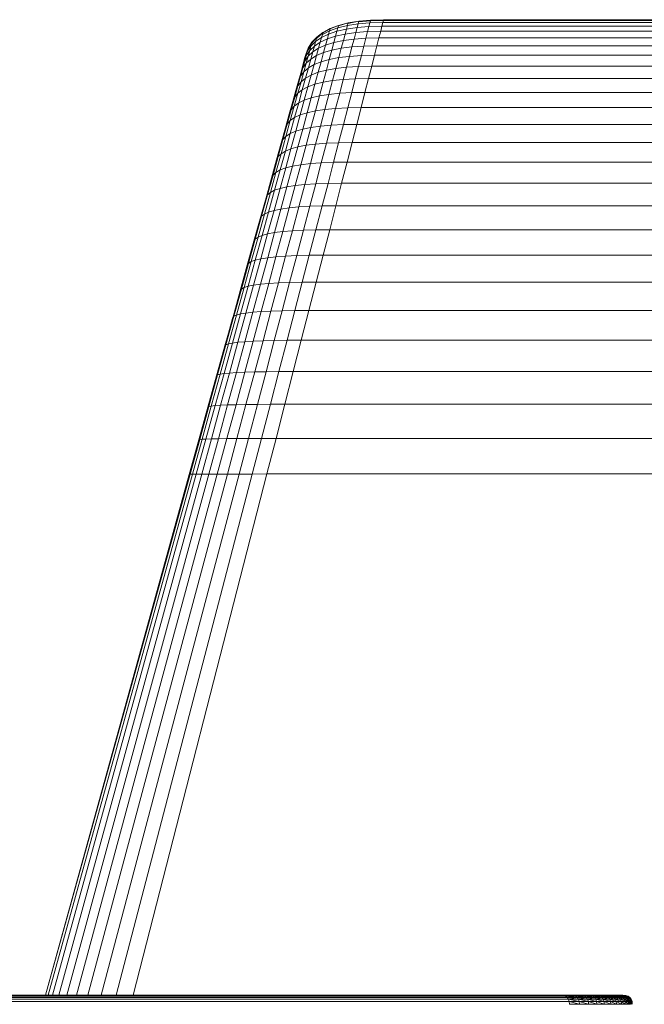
# Model space of a CAD drawing. Extents: x 180 to 9540, y 54 to 2910.
# Tile 76 of 82: x 8275 to 8310, y 1148 to 1202. Entities that reach past the tile are written whole.
import ezdxf
from ezdxf.xclip import XClip

# ---------------------------------------------------------------- set-up
doc = ezdxf.new("R2010")
doc.units = 0
doc.header["$MEASUREMENT"] = 0
doc.header["$XCLIPFRAME"] = 0
doc.layers.add('320-W Umeblowanie U_floe', color=7, linetype='Continuous')
doc.layers.add('820-G Rysunki Obrazki', color=7, linetype='Continuous')

# ---------------------------------------------------------------- blocks, each defined once
blk = doc.blocks.new('Rysunek_2_2', base_point=(4248.051, 809.799))
at = {"layer": '320-W Umeblowanie U_floe', "color": 150, "linetype": 'Continuous', "lineweight": 13, "ltscale": 0.5}
for p, q in [((8295.305, 1202.299), (8294.587, 1202.279)), ((8295.295, 1202.259), (8295.305, 1202.299)), ((8337.805, 1202.299), (8295.305, 1202.299)), ((8292.359, 1201.809), (8291.958, 1201.581)), ((8292.359, 1201.809), (8291.961, 1201.593)), ((8292.784, 1201.85), (8292.326, 1201.688)), ((8292.326, 1201.688), (8292.353, 1201.788)), ((8292.82, 1201.985), (8292.353, 1201.788)), ((8292.353, 1201.788), (8292.359, 1201.809)), ((8292.82, 1201.985), (8292.359, 1201.809)), ((8292.733, 1201.662), (8292.784, 1201.85)), ((8293.255, 1201.783), (8292.733, 1201.662)), ((8293.306, 1201.976), (8292.784, 1201.85)), ((8292.784, 1201.85), (8292.813, 1201.957)), ((8293.345, 1202.122), (8292.813, 1201.957)), ((8292.813, 1201.957), (8292.82, 1201.985)), ((8293.345, 1202.122), (8292.82, 1201.985)), ((8293.181, 1201.51), (8293.255, 1201.783)), ((8293.255, 1201.783), (8293.306, 1201.976)), ((8293.841, 1201.87), (8293.255, 1201.783)), ((8293.306, 1201.976), (8293.336, 1202.089)), ((8293.894, 1202.066), (8293.306, 1201.976)), ((8293.934, 1202.22), (8293.336, 1202.089)), ((8293.336, 1202.089), (8293.345, 1202.122)), ((8293.934, 1202.22), (8293.345, 1202.122)), ((8293.768, 1201.593), (8293.841, 1201.87)), ((8293.841, 1201.87), (8293.894, 1202.066)), ((8294.494, 1201.921), (8293.841, 1201.87)), ((8293.894, 1202.066), (8293.924, 1202.183)), ((8294.546, 1202.121), (8293.894, 1202.066)), ((8294.577, 1202.24), (8293.924, 1202.183)), ((8293.924, 1202.183), (8293.934, 1202.22)), ((8294.587, 1202.279), (8293.934, 1202.22)), ((8294.421, 1201.642), (8294.494, 1201.921)), ((8294.494, 1201.921), (8294.546, 1202.121)), ((8295.212, 1201.939), (8294.494, 1201.921)), ((8294.546, 1202.121), (8294.577, 1202.24)), ((8295.264, 1202.139), (8294.546, 1202.121)), ((8294.577, 1202.24), (8294.587, 1202.279)), ((8295.295, 1202.259), (8294.577, 1202.24)), ((8295.141, 1201.659), (8295.212, 1201.939)), ((8295.212, 1201.939), (8295.264, 1202.139)), ((8337.798, 1201.939), (8295.212, 1201.939)), ((8295.264, 1202.139), (8295.295, 1202.259)), ((8337.802, 1202.139), (8295.264, 1202.139)), ((8337.804, 1202.259), (8295.295, 1202.259)), ((8291.627, 1201.336), (8291.341, 1200.984)), ((8291.627, 1201.336), (8291.36, 1201.054)), ((8291.886, 1201.317), (8291.56, 1201.093)), ((8291.56, 1201.093), (8291.604, 1201.255)), ((8291.627, 1201.336), (8291.588, 1201.296)), ((8291.958, 1201.581), (8291.604, 1201.255)), ((8291.604, 1201.255), (8291.627, 1201.336)), ((8291.627, 1201.338), (8291.626, 1201.336)), ((8291.961, 1201.593), (8291.627, 1201.338)), ((8291.961, 1201.593), (8291.627, 1201.336)), ((8291.816, 1201.065), (8291.886, 1201.317)), ((8292.206, 1201.246), (8291.816, 1201.065)), ((8292.277, 1201.507), (8291.886, 1201.317)), ((8291.886, 1201.317), (8291.933, 1201.489)), ((8292.326, 1201.688), (8291.933, 1201.489)), ((8291.933, 1201.489), (8291.958, 1201.581)), ((8291.958, 1201.581), (8291.961, 1201.593)), ((8292.113, 1200.906), (8292.206, 1201.246)), ((8292.206, 1201.246), (8292.277, 1201.507)), ((8292.661, 1201.395), (8292.206, 1201.246)), ((8292.277, 1201.507), (8292.326, 1201.688)), ((8292.733, 1201.662), (8292.277, 1201.507)), ((8292.567, 1201.047), (8292.661, 1201.395)), ((8292.661, 1201.395), (8292.733, 1201.662)), ((8293.181, 1201.51), (8292.661, 1201.395)), ((8293.087, 1201.157), (8293.181, 1201.51)), ((8293.674, 1201.236), (8293.087, 1201.157)), ((8293.768, 1201.593), (8293.181, 1201.51)), ((8293.558, 1200.799), (8293.674, 1201.236)), ((8293.674, 1201.236), (8293.768, 1201.593)), ((8294.327, 1201.283), (8293.674, 1201.236)), ((8294.421, 1201.642), (8293.768, 1201.593)), ((8294.213, 1200.844), (8294.327, 1201.283)), ((8294.327, 1201.283), (8294.421, 1201.642)), ((8295.048, 1201.299), (8294.327, 1201.283)), ((8295.141, 1201.659), (8294.421, 1201.642)), ((8294.935, 1200.859), (8295.048, 1201.299)), ((8295.048, 1201.299), (8295.141, 1201.659)), ((8337.784, 1201.299), (8295.048, 1201.299)), ((8337.792, 1201.659), (8295.141, 1201.659)), ((8291.158, 1200.734), (8291.009, 1200.334)), ((8291.158, 1200.734), (8291.021, 1200.376)), ((8291.299, 1200.834), (8291.104, 1200.54)), ((8291.104, 1200.54), (8291.142, 1200.677)), ((8291.36, 1201.054), (8291.142, 1200.677)), ((8291.142, 1200.677), (8291.158, 1200.734)), ((8291.36, 1201.054), (8291.158, 1200.734)), ((8291.493, 1200.85), (8291.235, 1200.603)), ((8291.235, 1200.603), (8291.299, 1200.834)), ((8291.56, 1201.093), (8291.299, 1200.834)), ((8291.299, 1200.834), (8291.341, 1200.984)), ((8291.341, 1200.984), (8291.36, 1201.054)), ((8291.404, 1200.528), (8291.493, 1200.85)), ((8291.725, 1200.733), (8291.404, 1200.528)), ((8291.493, 1200.85), (8291.56, 1201.093)), ((8291.816, 1201.065), (8291.493, 1200.85)), ((8291.612, 1200.32), (8291.725, 1200.733)), ((8291.725, 1200.733), (8291.816, 1201.065)), ((8292.113, 1200.906), (8291.725, 1200.733)), ((8291.998, 1200.485), (8292.113, 1200.906)), ((8292.567, 1201.047), (8292.113, 1200.906)), ((8292.451, 1200.619), (8292.567, 1201.047)), ((8292.971, 1200.724), (8292.451, 1200.619)), ((8293.087, 1201.157), (8292.567, 1201.047)), ((8292.834, 1200.211), (8292.971, 1200.724)), ((8292.971, 1200.724), (8293.087, 1201.157)), ((8293.558, 1200.799), (8292.971, 1200.724)), ((8293.422, 1200.282), (8293.558, 1200.799)), ((8294.213, 1200.844), (8293.558, 1200.799)), ((8294.077, 1200.324), (8294.213, 1200.844)), ((8294.935, 1200.859), (8294.213, 1200.844)), ((8294.801, 1200.339), (8294.935, 1200.859)), ((8337.775, 1200.859), (8294.935, 1200.859)), ((8291.044, 1200.323), (8290.919, 1200.009)), ((8290.975, 1200.212), (8290.919, 1200.009)), ((8290.961, 1200.025), (8291.044, 1200.323)), ((8291.149, 1200.292), (8290.961, 1200.025)), ((8291.104, 1200.54), (8290.975, 1200.212)), ((8291.009, 1200.334), (8290.975, 1200.212)), ((8291.009, 1200.334), (8291.021, 1200.376)), ((8291.041, 1199.901), (8291.149, 1200.292)), ((8291.235, 1200.603), (8291.044, 1200.323)), ((8291.044, 1200.323), (8291.104, 1200.54)), ((8291.149, 1200.292), (8291.235, 1200.603)), ((8291.404, 1200.528), (8291.149, 1200.292)), ((8291.293, 1200.126), (8291.404, 1200.528)), ((8291.612, 1200.32), (8291.293, 1200.126)), ((8291.477, 1199.828), (8291.612, 1200.32)), ((8291.998, 1200.485), (8291.612, 1200.32)), ((8291.861, 1199.984), (8291.998, 1200.485)), ((8292.451, 1200.619), (8291.998, 1200.485)), ((8292.314, 1200.112), (8292.451, 1200.619)), ((8292.834, 1200.211), (8292.314, 1200.112)), ((8292.675, 1199.618), (8292.834, 1200.211)), ((8293.422, 1200.282), (8292.834, 1200.211)), ((8293.264, 1199.685), (8293.422, 1200.282)), ((8294.077, 1200.324), (8293.422, 1200.282)), ((8293.921, 1199.725), (8294.077, 1200.324)), ((8294.801, 1200.339), (8294.077, 1200.324)), ((8294.647, 1199.739), (8294.801, 1200.339)), ((8337.764, 1200.339), (8294.801, 1200.339)), ((8290.729, 1199.189), (8290.856, 1199.647)), ((8290.84, 1199.726), (8290.739, 1199.363)), ((8290.856, 1199.647), (8290.739, 1199.363)), ((8290.961, 1200.025), (8290.84, 1199.726)), ((8290.919, 1200.009), (8290.84, 1199.726)), ((8290.856, 1199.647), (8290.961, 1200.025)), ((8291.041, 1199.901), (8290.856, 1199.647)), ((8290.911, 1199.43), (8291.041, 1199.901)), ((8291.16, 1199.643), (8290.911, 1199.43)), ((8291.005, 1199.08), (8291.16, 1199.643)), ((8291.293, 1200.126), (8291.041, 1199.901)), ((8291.16, 1199.643), (8291.293, 1200.126)), ((8291.477, 1199.828), (8291.16, 1199.643)), ((8291.32, 1199.255), (8291.477, 1199.828)), ((8291.861, 1199.984), (8291.477, 1199.828)), ((8291.703, 1199.403), (8291.861, 1199.984)), ((8292.314, 1200.112), (8291.861, 1199.984)), ((8292.155, 1199.524), (8292.314, 1200.112)), ((8292.675, 1199.618), (8292.155, 1199.524)), ((8292.495, 1198.945), (8292.675, 1199.618)), ((8293.264, 1199.685), (8292.675, 1199.618)), ((8293.085, 1199.008), (8293.264, 1199.685)), ((8293.921, 1199.725), (8293.264, 1199.685)), ((8293.744, 1199.046), (8293.921, 1199.725)), ((8294.647, 1199.739), (8293.921, 1199.725)), ((8294.472, 1199.059), (8294.647, 1199.739)), ((8337.752, 1199.739), (8294.647, 1199.739)), ((8290.58, 1198.651), (8290.729, 1199.189)), ((8290.739, 1199.363), (8290.616, 1198.919)), ((8290.729, 1199.189), (8290.616, 1198.919)), ((8290.911, 1199.43), (8290.729, 1199.189)), ((8290.758, 1198.879), (8290.911, 1199.43)), ((8291.005, 1199.08), (8290.758, 1198.879)), ((8290.827, 1198.438), (8291.005, 1199.08)), ((8291.32, 1199.255), (8291.005, 1199.08)), ((8291.14, 1198.602), (8291.32, 1199.255)), ((8291.703, 1199.403), (8291.32, 1199.255)), ((8291.523, 1198.742), (8291.703, 1199.403)), ((8292.155, 1199.524), (8291.703, 1199.403)), ((8291.974, 1198.856), (8292.155, 1199.524)), ((8294.472, 1199.059), (8293.744, 1199.046)), ((8294.277, 1198.299), (8294.472, 1199.059)), ((8337.738, 1199.059), (8294.472, 1199.059)), ((8290.408, 1198.032), (8290.58, 1198.651)), ((8290.616, 1198.919), (8290.471, 1198.395)), ((8290.58, 1198.651), (8290.471, 1198.395)), ((8290.758, 1198.879), (8290.58, 1198.651)), ((8290.583, 1198.248), (8290.758, 1198.879)), ((8291.14, 1198.602), (8290.827, 1198.438)), ((8290.939, 1197.87), (8291.14, 1198.602)), ((8291.523, 1198.742), (8291.14, 1198.602)), ((8291.321, 1198.001), (8291.523, 1198.742)), ((8291.974, 1198.856), (8291.523, 1198.742)), ((8291.772, 1198.108), (8291.974, 1198.856)), ((8292.495, 1198.945), (8291.974, 1198.856)), ((8292.293, 1198.191), (8292.495, 1198.945)), ((8293.085, 1199.008), (8292.495, 1198.945)), ((8292.885, 1198.251), (8293.085, 1199.008)), ((8293.744, 1199.046), (8293.085, 1199.008)), ((8293.546, 1198.287), (8293.744, 1199.046)), ((8290.214, 1197.334), (8290.408, 1198.032)), ((8290.471, 1198.395), (8290.303, 1197.791)), ((8290.408, 1198.032), (8290.303, 1197.791)), ((8290.386, 1197.536), (8290.583, 1198.248)), ((8290.583, 1198.248), (8290.408, 1198.032)), ((8290.827, 1198.438), (8290.583, 1198.248)), ((8290.628, 1197.715), (8290.827, 1198.438)), ((8291.321, 1198.001), (8290.939, 1197.87)), ((8291.097, 1197.18), (8291.321, 1198.001)), ((8291.772, 1198.108), (8291.321, 1198.001)), ((8291.549, 1197.28), (8291.772, 1198.108)), ((8292.293, 1198.191), (8291.772, 1198.108)), ((8292.071, 1197.358), (8292.293, 1198.191)), ((8292.885, 1198.251), (8292.293, 1198.191)), ((8292.663, 1197.414), (8292.885, 1198.251)), ((8293.546, 1198.287), (8292.885, 1198.251)), ((8293.327, 1197.448), (8293.546, 1198.287)), ((8294.277, 1198.299), (8293.546, 1198.287)), ((8294.061, 1197.459), (8294.277, 1198.299)), ((8337.722, 1198.299), (8294.277, 1198.299)), ((8290.303, 1197.791), (8290.113, 1197.107)), ((8290.167, 1196.745), (8290.386, 1197.536)), ((8290.386, 1197.536), (8290.214, 1197.334)), ((8290.628, 1197.715), (8290.386, 1197.536)), ((8290.406, 1196.912), (8290.628, 1197.715)), ((8290.939, 1197.87), (8290.628, 1197.715)), ((8290.716, 1197.057), (8290.939, 1197.87)), ((8293.327, 1197.448), (8292.663, 1197.414)), ((8293.087, 1196.528), (8293.327, 1197.448)), ((8294.061, 1197.459), (8293.327, 1197.448)), ((8293.825, 1196.539), (8294.061, 1197.459)), ((8337.704, 1197.459), (8294.061, 1197.459)), ((8290.113, 1197.107), (8289.901, 1196.343)), ((8289.998, 1196.555), (8290.214, 1197.334)), ((8290.214, 1197.334), (8290.113, 1197.107)), ((8290.163, 1196.029), (8290.406, 1196.912)), ((8290.406, 1196.912), (8290.167, 1196.745)), ((8290.716, 1197.057), (8290.406, 1196.912)), ((8290.471, 1196.165), (8290.716, 1197.057)), ((8291.097, 1197.18), (8290.716, 1197.057)), ((8290.852, 1196.279), (8291.097, 1197.18)), ((8291.549, 1197.28), (8291.097, 1197.18)), ((8291.303, 1196.372), (8291.549, 1197.28)), ((8292.071, 1197.358), (8291.549, 1197.28)), ((8291.826, 1196.445), (8292.071, 1197.358)), ((8292.663, 1197.414), (8292.071, 1197.358)), ((8292.421, 1196.497), (8292.663, 1197.414)), ((8289.901, 1196.343), (8289.666, 1195.499)), ((8289.76, 1195.697), (8289.998, 1196.555)), ((8289.998, 1196.555), (8289.901, 1196.343)), ((8289.926, 1195.874), (8290.167, 1196.745)), ((8290.167, 1196.745), (8289.998, 1196.555)), ((8291.303, 1196.372), (8290.852, 1196.279)), ((8291.036, 1195.385), (8291.303, 1196.372)), ((8291.826, 1196.445), (8291.303, 1196.372)), ((8291.561, 1195.452), (8291.826, 1196.445)), ((8292.421, 1196.497), (8291.826, 1196.445)), ((8292.157, 1195.5), (8292.421, 1196.497)), ((8293.087, 1196.528), (8292.421, 1196.497)), ((8292.826, 1195.529), (8293.087, 1196.528)), ((8293.825, 1196.539), (8293.087, 1196.528)), ((8293.568, 1195.539), (8293.825, 1196.539)), ((8337.685, 1196.539), (8293.825, 1196.539)), ((8289.663, 1194.925), (8289.926, 1195.874)), ((8289.926, 1195.874), (8289.76, 1195.697)), ((8289.898, 1195.069), (8290.163, 1196.029)), ((8290.163, 1196.029), (8289.926, 1195.874)), ((8290.471, 1196.165), (8290.163, 1196.029)), ((8290.205, 1195.193), (8290.471, 1196.165)), ((8290.852, 1196.279), (8290.471, 1196.165)), ((8290.584, 1195.299), (8290.852, 1196.279)), ((8289.666, 1195.499), (8289.411, 1194.579)), ((8289.5, 1194.762), (8289.76, 1195.697)), ((8289.76, 1195.697), (8289.666, 1195.499)), ((8290.584, 1195.299), (8290.205, 1195.193)), ((8290.296, 1194.239), (8290.584, 1195.299)), ((8291.036, 1195.385), (8290.584, 1195.299)), ((8290.748, 1194.318), (8291.036, 1195.385)), ((8291.561, 1195.452), (8291.036, 1195.385)), ((8291.274, 1194.38), (8291.561, 1195.452)), ((8292.157, 1195.5), (8291.561, 1195.452)), ((8291.872, 1194.424), (8292.157, 1195.5)), ((8292.826, 1195.529), (8292.157, 1195.5)), ((8292.545, 1194.45), (8292.826, 1195.529)), ((8293.568, 1195.539), (8292.826, 1195.529)), ((8293.291, 1194.459), (8293.568, 1195.539)), ((8337.664, 1195.539), (8293.568, 1195.539)), ((8289.219, 1193.748), (8289.5, 1194.762)), ((8289.378, 1193.898), (8289.663, 1194.925)), ((8289.5, 1194.762), (8289.411, 1194.579)), ((8289.663, 1194.925), (8289.5, 1194.762)), ((8289.611, 1194.029), (8289.898, 1195.069)), ((8289.898, 1195.069), (8289.663, 1194.925)), ((8290.205, 1195.193), (8289.898, 1195.069)), ((8289.917, 1194.143), (8290.205, 1195.193)), ((8289.411, 1194.579), (8289.134, 1193.582)), ((8290.296, 1194.239), (8289.917, 1194.143)), ((8289.985, 1193.1), (8290.296, 1194.239)), ((8290.748, 1194.318), (8290.296, 1194.239)), ((8290.438, 1193.171), (8290.748, 1194.318)), ((8291.274, 1194.38), (8290.748, 1194.318)), ((8290.965, 1193.227), (8291.274, 1194.38)), ((8291.872, 1194.424), (8291.274, 1194.38)), ((8291.567, 1193.267), (8291.872, 1194.424)), ((8292.545, 1194.45), (8291.872, 1194.424)), ((8292.242, 1193.291), (8292.545, 1194.45)), ((8293.291, 1194.459), (8292.545, 1194.45)), ((8292.992, 1193.299), (8293.291, 1194.459)), ((8337.642, 1194.459), (8293.291, 1194.459)), ((8288.916, 1192.655), (8289.219, 1193.748)), ((8289.072, 1192.79), (8289.378, 1193.898)), ((8289.219, 1193.748), (8289.134, 1193.582)), ((8289.378, 1193.898), (8289.219, 1193.748)), ((8289.302, 1192.909), (8289.611, 1194.029)), ((8289.611, 1194.029), (8289.378, 1193.898)), ((8289.606, 1193.012), (8289.917, 1194.143)), ((8289.917, 1194.143), (8289.611, 1194.029)), ((8289.134, 1193.582), (8288.834, 1192.504)), ((8289.985, 1193.1), (8289.606, 1193.012)), ((8289.653, 1191.88), (8289.985, 1193.1)), ((8290.438, 1193.171), (8289.985, 1193.1)), ((8290.106, 1191.944), (8290.438, 1193.171)), ((8290.965, 1193.227), (8290.438, 1193.171)), ((8290.635, 1191.994), (8290.965, 1193.227)), ((8291.567, 1193.267), (8290.965, 1193.227)), ((8291.239, 1192.03), (8291.567, 1193.267)), ((8292.242, 1193.291), (8291.567, 1193.267)), ((8291.919, 1192.052), (8292.242, 1193.291)), ((8292.992, 1193.299), (8292.242, 1193.291)), ((8292.674, 1192.059), (8292.992, 1193.299)), ((8337.618, 1193.299), (8292.992, 1193.299)), ((8288.59, 1191.481), (8288.916, 1192.655)), ((8288.743, 1191.602), (8289.072, 1192.79)), ((8288.916, 1192.655), (8288.834, 1192.504)), ((8289.072, 1192.79), (8288.916, 1192.655)), ((8288.971, 1191.709), (8289.302, 1192.909)), ((8289.302, 1192.909), (8289.072, 1192.79)), ((8289.274, 1191.802), (8289.606, 1193.012)), ((8289.606, 1193.012), (8289.302, 1192.909)), ((8288.834, 1192.504), (8288.512, 1191.345)), ((8291.239, 1192.03), (8290.635, 1191.994)), ((8290.891, 1190.713), (8291.239, 1192.03)), ((8291.919, 1192.052), (8291.239, 1192.03)), ((8291.575, 1190.732), (8291.919, 1192.052)), ((8292.674, 1192.059), (8291.919, 1192.052)), ((8292.335, 1190.739), (8292.674, 1192.059)), ((8337.592, 1192.059), (8292.674, 1192.059)), ((8288.241, 1190.226), (8288.59, 1191.481)), ((8288.391, 1190.334), (8288.743, 1191.602)), ((8288.59, 1191.481), (8288.512, 1191.345)), ((8288.743, 1191.602), (8288.59, 1191.481)), ((8288.617, 1190.429), (8288.971, 1191.709)), ((8288.971, 1191.709), (8288.743, 1191.602)), ((8288.92, 1190.511), (8289.274, 1191.802)), ((8289.274, 1191.802), (8288.971, 1191.709)), ((8289.653, 1191.88), (8289.274, 1191.802)), ((8289.298, 1190.58), (8289.653, 1191.88)), ((8290.106, 1191.944), (8289.653, 1191.88)), ((8289.753, 1190.637), (8290.106, 1191.944)), ((8290.635, 1191.994), (8290.106, 1191.944)), ((8290.284, 1190.682), (8290.635, 1191.994)), ((8288.512, 1191.345), (8288.168, 1190.106)), ((8288.242, 1189.068), (8288.617, 1190.429)), ((8288.617, 1190.429), (8288.391, 1190.334)), ((8288.544, 1189.14), (8288.92, 1190.511)), ((8288.92, 1190.511), (8288.617, 1190.429)), ((8289.298, 1190.58), (8288.92, 1190.511)), ((8288.922, 1189.2), (8289.298, 1190.58)), ((8289.753, 1190.637), (8289.298, 1190.58)), ((8289.378, 1189.25), (8289.753, 1190.637)), ((8290.284, 1190.682), (8289.753, 1190.637)), ((8289.911, 1189.289), (8290.284, 1190.682)), ((8290.891, 1190.713), (8290.284, 1190.682)), ((8290.522, 1189.317), (8290.891, 1190.713)), ((8291.575, 1190.732), (8290.891, 1190.713)), ((8291.21, 1189.333), (8291.575, 1190.732)), ((8292.335, 1190.739), (8291.575, 1190.732)), ((8291.975, 1189.339), (8292.335, 1190.739)), ((8337.564, 1190.739), (8292.335, 1190.739)), ((8288.168, 1190.106), (8287.801, 1188.786)), ((8287.871, 1188.891), (8288.241, 1190.226)), ((8288.018, 1188.985), (8288.391, 1190.334)), ((8288.241, 1190.226), (8288.168, 1190.106)), ((8288.391, 1190.334), (8288.241, 1190.226)), ((8290.522, 1189.317), (8289.911, 1189.289)), ((8290.131, 1187.84), (8290.522, 1189.317)), ((8291.21, 1189.333), (8290.522, 1189.317)), ((8290.824, 1187.854), (8291.21, 1189.333)), ((8291.975, 1189.339), (8291.21, 1189.333)), ((8291.595, 1187.859), (8291.975, 1189.339)), ((8337.535, 1189.339), (8291.975, 1189.339)), ((8287.801, 1188.786), (8287.412, 1187.385)), ((8287.478, 1187.475), (8287.871, 1188.891)), ((8287.622, 1187.556), (8288.018, 1188.985)), ((8287.871, 1188.891), (8287.801, 1188.786)), ((8287.844, 1187.627), (8288.242, 1189.068)), ((8288.018, 1188.985), (8287.871, 1188.891)), ((8288.242, 1189.068), (8288.018, 1188.985)), ((8288.145, 1187.688), (8288.544, 1189.14)), ((8288.544, 1189.14), (8288.242, 1189.068)), ((8288.524, 1187.74), (8288.922, 1189.2)), ((8288.922, 1189.2), (8288.544, 1189.14)), ((8289.378, 1189.25), (8288.922, 1189.2)), ((8288.982, 1187.783), (8289.378, 1189.25)), ((8289.911, 1189.289), (8289.378, 1189.25)), ((8289.517, 1187.816), (8289.911, 1189.289)), ((8287.725, 1186.157), (8288.145, 1187.688)), ((8288.145, 1187.688), (8287.844, 1187.627)), ((8288.104, 1186.2), (8288.524, 1187.74)), ((8288.524, 1187.74), (8288.145, 1187.688)), ((8288.982, 1187.783), (8288.524, 1187.74)), ((8288.563, 1186.236), (8288.982, 1187.783)), ((8289.517, 1187.816), (8288.982, 1187.783)), ((8289.102, 1186.263), (8289.517, 1187.816)), ((8290.131, 1187.84), (8289.517, 1187.816)), ((8289.72, 1186.283), (8290.131, 1187.84)), ((8290.824, 1187.854), (8290.131, 1187.84)), ((8290.417, 1186.295), (8290.824, 1187.854)), ((8291.595, 1187.859), (8290.824, 1187.854)), ((8291.194, 1186.299), (8291.595, 1187.859)), ((8337.504, 1187.859), (8291.595, 1187.859)), ((8287.412, 1187.385), (8287.014, 1185.952)), ((8287.063, 1185.98), (8287.478, 1187.475)), ((8287.204, 1186.047), (8287.622, 1187.556)), ((8287.478, 1187.475), (8287.412, 1187.385)), ((8287.425, 1186.106), (8287.844, 1187.627)), ((8287.622, 1187.556), (8287.478, 1187.475)), ((8287.844, 1187.627), (8287.622, 1187.556)), ((8286.764, 1184.457), (8287.204, 1186.047)), ((8286.983, 1184.504), (8287.425, 1186.106)), ((8287.204, 1186.047), (8287.063, 1185.98)), ((8287.425, 1186.106), (8287.204, 1186.047)), ((8287.283, 1184.545), (8287.725, 1186.157)), ((8287.725, 1186.157), (8287.425, 1186.106)), ((8287.663, 1184.58), (8288.104, 1186.2)), ((8288.104, 1186.2), (8287.725, 1186.157)), ((8288.563, 1186.236), (8288.104, 1186.2)), ((8288.124, 1184.608), (8288.563, 1186.236)), ((8289.102, 1186.263), (8288.563, 1186.236)), ((8288.665, 1184.63), (8289.102, 1186.263)), ((8289.72, 1186.283), (8289.102, 1186.263)), ((8289.287, 1184.646), (8289.72, 1186.283)), ((8290.417, 1186.295), (8289.72, 1186.283)), ((8289.989, 1184.655), (8290.417, 1186.295)), ((8291.194, 1186.299), (8290.417, 1186.295)), ((8290.772, 1184.659), (8291.194, 1186.299)), ((8337.472, 1186.299), (8291.194, 1186.299)), ((8286.625, 1184.403), (8287.063, 1185.98)), ((8286.762, 1185.042), (8286.988, 1185.858)), ((8286.988, 1185.858), (8287.001, 1185.905)), ((8287.063, 1185.98), (8287.001, 1185.905)), ((8287.014, 1185.952), (8287.001, 1185.905)), ((8286.567, 1184.344), (8286.762, 1185.042)), ((8286.301, 1182.787), (8286.764, 1184.457)), ((8286.519, 1182.823), (8286.983, 1184.504)), ((8286.764, 1184.457), (8286.625, 1184.403)), ((8286.983, 1184.504), (8286.764, 1184.457)), ((8286.818, 1182.854), (8287.283, 1184.545)), ((8287.283, 1184.545), (8286.983, 1184.504)), ((8287.199, 1182.88), (8287.663, 1184.58)), ((8287.663, 1184.58), (8287.283, 1184.545)), ((8287.662, 1182.901), (8288.124, 1184.608)), ((8288.124, 1184.608), (8287.663, 1184.58)), ((8288.665, 1184.63), (8288.124, 1184.608)), ((8288.207, 1182.917), (8288.665, 1184.63)), ((8289.287, 1184.646), (8288.665, 1184.63)), ((8288.833, 1182.929), (8289.287, 1184.646)), ((8289.989, 1184.655), (8289.287, 1184.646)), ((8289.541, 1182.936), (8289.989, 1184.655)), ((8290.772, 1184.659), (8289.989, 1184.655)), ((8290.331, 1182.939), (8290.772, 1184.659)), ((8337.438, 1184.659), (8290.772, 1184.659)), ((8286.111, 1182.702), (8286.567, 1184.344)), ((8286.166, 1182.747), (8286.625, 1184.403)), ((8286.625, 1184.403), (8286.567, 1184.344)), ((8286.033, 1181.061), (8286.519, 1182.823)), ((8286.519, 1182.823), (8286.301, 1182.787)), ((8286.332, 1181.082), (8286.818, 1182.854)), ((8286.818, 1182.854), (8286.519, 1182.823)), ((8286.714, 1181.099), (8287.199, 1182.88)), ((8287.199, 1182.88), (8286.818, 1182.854)), ((8287.179, 1181.113), (8287.662, 1182.901)), ((8287.662, 1182.901), (8287.199, 1182.88)), ((8288.207, 1182.917), (8287.662, 1182.901)), ((8287.727, 1181.124), (8288.207, 1182.917)), ((8288.833, 1182.929), (8288.207, 1182.917)), ((8288.358, 1181.132), (8288.833, 1182.929)), ((8289.541, 1182.936), (8288.833, 1182.929)), ((8289.071, 1181.137), (8289.541, 1182.936)), ((8290.331, 1182.939), (8289.541, 1182.936)), ((8289.868, 1181.139), (8290.331, 1182.939)), ((8337.402, 1182.939), (8290.331, 1182.939)), ((8285.633, 1180.981), (8286.111, 1182.702)), ((8285.684, 1181.011), (8286.166, 1182.747)), ((8285.817, 1181.038), (8286.301, 1182.787)), ((8286.166, 1182.747), (8286.111, 1182.702)), ((8286.301, 1182.787), (8286.166, 1182.747)), ((8285.133, 1179.179), (8285.633, 1180.981)), ((8285.179, 1179.194), (8285.684, 1181.011)), ((8285.31, 1179.208), (8285.817, 1181.038)), ((8285.525, 1179.22), (8286.033, 1181.061)), ((8285.684, 1181.011), (8285.633, 1180.981)), ((8285.817, 1181.038), (8285.684, 1181.011)), ((8286.033, 1181.061), (8285.817, 1181.038)), ((8285.824, 1179.23), (8286.332, 1181.082)), ((8286.332, 1181.082), (8286.033, 1181.061)), ((8286.207, 1179.239), (8286.714, 1181.099)), ((8286.714, 1181.099), (8286.332, 1181.082)), ((8286.674, 1179.246), (8287.179, 1181.113)), ((8287.179, 1181.113), (8286.714, 1181.099)), ((8287.727, 1181.124), (8287.179, 1181.113)), ((8287.226, 1179.252), (8287.727, 1181.124)), ((8288.358, 1181.132), (8287.727, 1181.124)), ((8287.861, 1179.255), (8288.358, 1181.132)), ((8289.071, 1181.137), (8288.358, 1181.132)), ((8288.581, 1179.258), (8289.071, 1181.137)), ((8289.868, 1181.139), (8289.071, 1181.137)), ((8289.385, 1179.259), (8289.868, 1181.139)), ((8337.364, 1181.139), (8289.868, 1181.139)), ((8284.605, 1177.279), (8285.133, 1179.179)), ((8284.649, 1177.282), (8285.179, 1179.194)), ((8284.778, 1177.286), (8285.31, 1179.208)), ((8284.992, 1177.289), (8285.525, 1179.22)), ((8285.133, 1179.179), (8285.179, 1179.194)), ((8285.179, 1179.194), (8285.31, 1179.208)), ((8285.292, 1177.291), (8285.824, 1179.23)), ((8285.31, 1179.208), (8285.525, 1179.22)), ((8285.525, 1179.22), (8285.824, 1179.23)), ((8285.677, 1177.294), (8286.207, 1179.239)), ((8285.824, 1179.23), (8286.207, 1179.239)), ((8286.147, 1177.295), (8286.674, 1179.246)), ((8286.207, 1179.239), (8286.674, 1179.246)), ((8286.674, 1179.246), (8287.226, 1179.252)), ((8286.703, 1177.297), (8287.226, 1179.252)), ((8287.226, 1179.252), (8287.861, 1179.255)), ((8287.344, 1177.298), (8287.861, 1179.255)), ((8287.861, 1179.255), (8288.581, 1179.258)), ((8288.07, 1177.298), (8288.581, 1179.258)), ((8288.581, 1179.258), (8289.385, 1179.259)), ((8288.881, 1177.299), (8289.385, 1179.259)), ((8337.325, 1179.259), (8289.385, 1179.259)), ((8284.649, 1177.282), (8276.692, 1148.617)), ((8276.692, 1148.617), (8284.605, 1177.279)), ((8284.778, 1177.286), (8276.838, 1148.617)), ((8284.992, 1177.289), (8277.081, 1148.617)), ((8285.292, 1177.291), (8277.422, 1148.617)), ((8285.677, 1177.294), (8277.86, 1148.617)), ((8286.147, 1177.295), (8278.396, 1148.617)), ((8286.703, 1177.297), (8279.029, 1148.617)), ((8287.344, 1177.298), (8279.759, 1148.617)), ((8288.07, 1177.298), (8280.587, 1148.617)), ((8281.512, 1148.617), (8288.881, 1177.299)), ((8284.605, 1177.279), (8284.649, 1177.282)), ((8284.649, 1177.282), (8284.778, 1177.286)), ((8284.778, 1177.286), (8284.992, 1177.289)), ((8284.992, 1177.289), (8285.292, 1177.291)), ((8285.292, 1177.291), (8285.677, 1177.294)), ((8285.677, 1177.294), (8286.147, 1177.295)), ((8286.147, 1177.295), (8286.703, 1177.297)), ((8286.703, 1177.297), (8287.344, 1177.298)), ((8287.344, 1177.298), (8288.07, 1177.298)), ((8288.881, 1177.299), (8288.07, 1177.298)), ((8288.881, 1177.299), (8337.284, 1177.299))]:
    blk.add_line(p, q, dxfattribs=at)
at = {"layer": '320-W Umeblowanie U_floe', "color": 150, "linetype": 'Continuous', "lineweight": 0, "ltscale": 0.5}
for p, q in [((8273.856, 1148.617), (8305.027, 1148.617)), ((8305.027, 1148.617), (8273.856, 1148.603)), ((8305.18, 1148.603), (8273.856, 1148.603)), ((8305.305, 1148.561), (8273.856, 1148.561)), ((8305.402, 1148.492), (8273.856, 1148.492)), ((8305.472, 1148.394), (8273.856, 1148.394)), ((8305.513, 1148.269), (8273.856, 1148.269)), ((8305.027, 1148.617), (8305.18, 1148.603)), ((8305.027, 1148.617), (8305.733, 1148.603)), ((8305.027, 1148.617), (8305.58, 1148.617)), ((8305.18, 1148.603), (8305.305, 1148.561)), ((8305.18, 1148.603), (8305.858, 1148.561)), ((8305.18, 1148.603), (8305.733, 1148.603)), ((8305.305, 1148.561), (8305.402, 1148.492)), ((8305.305, 1148.561), (8305.955, 1148.492)), ((8305.305, 1148.561), (8305.858, 1148.561)), ((8305.402, 1148.492), (8305.472, 1148.394)), ((8305.402, 1148.492), (8306.024, 1148.394)), ((8305.402, 1148.492), (8305.955, 1148.492)), ((8305.472, 1148.394), (8305.513, 1148.269)), ((8305.472, 1148.394), (8306.066, 1148.269)), ((8305.472, 1148.394), (8306.024, 1148.394)), ((8305.513, 1148.269), (8305.527, 1148.117)), ((8305.513, 1148.269), (8306.08, 1148.117)), ((8305.513, 1148.269), (8306.066, 1148.269)), ((8306.08, 1148.117), (8305.527, 1148.117)), ((8305.58, 1148.617), (8305.733, 1148.603)), ((8305.58, 1148.617), (8306.237, 1148.603)), ((8305.58, 1148.617), (8306.084, 1148.617)), ((8305.733, 1148.603), (8305.858, 1148.561)), ((8305.733, 1148.603), (8306.362, 1148.561)), ((8305.733, 1148.603), (8306.237, 1148.603)), ((8305.858, 1148.561), (8305.955, 1148.492)), ((8305.858, 1148.561), (8306.459, 1148.492)), ((8305.858, 1148.561), (8306.362, 1148.561)), ((8305.955, 1148.492), (8306.024, 1148.394)), ((8305.955, 1148.492), (8306.529, 1148.394)), ((8305.955, 1148.492), (8306.459, 1148.492)), ((8306.024, 1148.394), (8306.066, 1148.269)), ((8306.024, 1148.394), (8306.571, 1148.269)), ((8306.024, 1148.394), (8306.529, 1148.394)), ((8306.066, 1148.269), (8306.08, 1148.117)), ((8306.066, 1148.269), (8306.584, 1148.117)), ((8306.066, 1148.269), (8306.571, 1148.269)), ((8306.584, 1148.117), (8306.08, 1148.117)), ((8306.084, 1148.617), (8306.237, 1148.603)), ((8306.084, 1148.617), (8306.694, 1148.603)), ((8306.084, 1148.617), (8306.541, 1148.617)), ((8306.237, 1148.603), (8306.362, 1148.561)), ((8306.237, 1148.603), (8306.819, 1148.561)), ((8306.237, 1148.603), (8306.694, 1148.603)), ((8306.362, 1148.561), (8306.459, 1148.492)), ((8306.362, 1148.561), (8306.916, 1148.492)), ((8306.362, 1148.561), (8306.819, 1148.561)), ((8306.459, 1148.492), (8306.529, 1148.394)), ((8306.459, 1148.492), (8306.985, 1148.394)), ((8306.459, 1148.492), (8306.916, 1148.492)), ((8306.529, 1148.394), (8306.571, 1148.269)), ((8306.529, 1148.394), (8307.027, 1148.269)), ((8306.529, 1148.394), (8306.985, 1148.394)), ((8306.541, 1148.617), (8306.694, 1148.603)), ((8306.541, 1148.617), (8307.102, 1148.603)), ((8306.541, 1148.617), (8306.949, 1148.617)), ((8306.571, 1148.269), (8306.584, 1148.117)), ((8306.571, 1148.269), (8307.041, 1148.117)), ((8306.571, 1148.269), (8307.027, 1148.269)), ((8307.041, 1148.117), (8306.584, 1148.117)), ((8307.102, 1148.603), (8306.694, 1148.603)), ((8306.694, 1148.603), (8306.819, 1148.561)), ((8306.694, 1148.603), (8307.227, 1148.561)), ((8306.819, 1148.561), (8306.916, 1148.492)), ((8306.819, 1148.561), (8307.324, 1148.492)), ((8306.819, 1148.561), (8307.227, 1148.561)), ((8306.916, 1148.492), (8306.985, 1148.394)), ((8306.916, 1148.492), (8307.394, 1148.394)), ((8306.916, 1148.492), (8307.324, 1148.492)), ((8306.949, 1148.617), (8307.102, 1148.603)), ((8306.949, 1148.617), (8307.462, 1148.603)), ((8306.949, 1148.617), (8307.31, 1148.617)), ((8306.985, 1148.394), (8307.027, 1148.269)), ((8306.985, 1148.394), (8307.435, 1148.269)), ((8306.985, 1148.394), (8307.394, 1148.394)), ((8307.027, 1148.269), (8307.041, 1148.117)), ((8307.027, 1148.269), (8307.449, 1148.117)), ((8307.027, 1148.269), (8307.435, 1148.269)), ((8307.449, 1148.117), (8307.041, 1148.117)), ((8307.462, 1148.603), (8307.102, 1148.603)), ((8307.102, 1148.603), (8307.227, 1148.561)), ((8307.102, 1148.603), (8307.587, 1148.561)), ((8307.227, 1148.561), (8307.324, 1148.492)), ((8307.227, 1148.561), (8307.685, 1148.492)), ((8307.227, 1148.561), (8307.587, 1148.561)), ((8307.31, 1148.617), (8307.462, 1148.603)), ((8307.31, 1148.617), (8307.775, 1148.603)), ((8307.31, 1148.617), (8307.622, 1148.617)), ((8307.324, 1148.492), (8307.394, 1148.394)), ((8307.324, 1148.492), (8307.754, 1148.394)), ((8307.324, 1148.492), (8307.685, 1148.492)), ((8307.394, 1148.394), (8307.435, 1148.269)), ((8307.394, 1148.394), (8307.796, 1148.269)), ((8307.394, 1148.394), (8307.754, 1148.394)), ((8307.435, 1148.269), (8307.449, 1148.117)), ((8307.435, 1148.269), (8307.81, 1148.117)), ((8307.435, 1148.269), (8307.796, 1148.269)), ((8307.81, 1148.117), (8307.449, 1148.117)), ((8307.775, 1148.603), (8307.462, 1148.603)), ((8307.462, 1148.603), (8307.587, 1148.561)), ((8307.462, 1148.603), (8307.9, 1148.561)), ((8307.587, 1148.561), (8307.685, 1148.492)), ((8307.587, 1148.561), (8307.997, 1148.492)), ((8307.587, 1148.561), (8307.9, 1148.561)), ((8307.622, 1148.617), (8307.775, 1148.603)), ((8307.622, 1148.617), (8308.039, 1148.603)), ((8307.622, 1148.617), (8307.886, 1148.617)), ((8307.685, 1148.492), (8307.754, 1148.394)), ((8307.685, 1148.492), (8308.066, 1148.394)), ((8307.685, 1148.492), (8307.997, 1148.492)), ((8307.754, 1148.394), (8307.796, 1148.269)), ((8307.754, 1148.394), (8308.108, 1148.269)), ((8307.754, 1148.394), (8308.066, 1148.394)), ((8308.039, 1148.603), (8307.775, 1148.603)), ((8307.775, 1148.603), (8307.9, 1148.561)), ((8307.775, 1148.603), (8308.164, 1148.561)), ((8307.796, 1148.269), (8307.81, 1148.117)), ((8307.796, 1148.269), (8308.122, 1148.117)), ((8307.796, 1148.269), (8308.108, 1148.269)), ((8308.122, 1148.117), (8307.81, 1148.117)), ((8307.886, 1148.617), (8308.039, 1148.603)), ((8307.886, 1148.617), (8308.255, 1148.603)), ((8307.886, 1148.617), (8308.103, 1148.617)), ((8307.9, 1148.561), (8307.997, 1148.492)), ((8307.9, 1148.561), (8308.261, 1148.492)), ((8307.9, 1148.561), (8308.164, 1148.561)), ((8307.997, 1148.492), (8308.066, 1148.394)), ((8307.997, 1148.492), (8308.331, 1148.394)), ((8307.997, 1148.492), (8308.261, 1148.492)), ((8308.255, 1148.603), (8308.039, 1148.603)), ((8308.039, 1148.603), (8308.164, 1148.561)), ((8308.039, 1148.603), (8308.38, 1148.561)), ((8308.066, 1148.394), (8308.108, 1148.269)), ((8308.066, 1148.394), (8308.372, 1148.269)), ((8308.066, 1148.394), (8308.331, 1148.394)), ((8308.103, 1148.617), (8308.255, 1148.603)), ((8308.103, 1148.617), (8308.424, 1148.603)), ((8308.103, 1148.617), (8308.271, 1148.617)), ((8308.108, 1148.269), (8308.122, 1148.117)), ((8308.108, 1148.269), (8308.386, 1148.117)), ((8308.108, 1148.269), (8308.372, 1148.269)), ((8308.386, 1148.117), (8308.122, 1148.117)), ((8308.164, 1148.561), (8308.261, 1148.492)), ((8308.164, 1148.561), (8308.478, 1148.492)), ((8308.164, 1148.561), (8308.38, 1148.561)), ((8308.424, 1148.603), (8308.255, 1148.603)), ((8308.255, 1148.603), (8308.38, 1148.561)), ((8308.255, 1148.603), (8308.549, 1148.561)), ((8308.261, 1148.492), (8308.331, 1148.394)), ((8308.261, 1148.492), (8308.547, 1148.394)), ((8308.261, 1148.492), (8308.478, 1148.492)), ((8308.271, 1148.617), (8308.424, 1148.603)), ((8308.271, 1148.617), (8308.544, 1148.603)), ((8308.271, 1148.617), (8308.391, 1148.617)), ((8308.331, 1148.394), (8308.372, 1148.269)), ((8308.331, 1148.394), (8308.589, 1148.269)), ((8308.331, 1148.394), (8308.547, 1148.394)), ((8308.372, 1148.269), (8308.386, 1148.117)), ((8308.372, 1148.269), (8308.603, 1148.117)), ((8308.372, 1148.269), (8308.589, 1148.269)), ((8308.38, 1148.561), (8308.478, 1148.492)), ((8308.38, 1148.561), (8308.646, 1148.492)), ((8308.38, 1148.561), (8308.549, 1148.561)), ((8308.603, 1148.117), (8308.386, 1148.117)), ((8308.463, 1148.617), (8308.391, 1148.617)), ((8308.391, 1148.617), (8308.463, 1148.617)), ((8308.391, 1148.617), (8308.544, 1148.603)), ((8308.544, 1148.603), (8308.424, 1148.603)), ((8308.424, 1148.603), (8308.549, 1148.561)), ((8308.424, 1148.603), (8308.669, 1148.561)), ((8308.478, 1148.492), (8308.547, 1148.394)), ((8308.478, 1148.492), (8308.715, 1148.394)), ((8308.478, 1148.492), (8308.646, 1148.492)), ((8308.544, 1148.603), (8308.544, 1148.603)), ((8308.544, 1148.603), (8308.616, 1148.603)), ((8308.544, 1148.603), (8308.669, 1148.561)), ((8308.544, 1148.603), (8308.741, 1148.561)), ((8308.547, 1148.394), (8308.589, 1148.269)), ((8308.547, 1148.394), (8308.757, 1148.269)), ((8308.547, 1148.394), (8308.715, 1148.394)), ((8308.549, 1148.561), (8308.646, 1148.492)), ((8308.549, 1148.561), (8308.766, 1148.492)), ((8308.549, 1148.561), (8308.669, 1148.561)), ((8308.589, 1148.269), (8308.603, 1148.117)), ((8308.589, 1148.269), (8308.771, 1148.117)), ((8308.589, 1148.269), (8308.757, 1148.269)), ((8308.771, 1148.117), (8308.603, 1148.117)), ((8308.616, 1148.603), (8308.616, 1148.603)), ((8308.616, 1148.603), (8308.741, 1148.561)), ((8308.616, 1148.603), (8308.765, 1148.561)), ((8308.765, 1148.561), (8308.64, 1148.603)), ((8308.646, 1148.492), (8308.715, 1148.394)), ((8308.646, 1148.492), (8308.835, 1148.394)), ((8308.646, 1148.492), (8308.766, 1148.492)), ((8308.669, 1148.561), (8308.766, 1148.492)), ((8308.669, 1148.561), (8308.838, 1148.492)), ((8308.669, 1148.561), (8308.741, 1148.561)), ((8308.715, 1148.394), (8308.757, 1148.269)), ((8308.715, 1148.394), (8308.877, 1148.269)), ((8308.715, 1148.394), (8308.835, 1148.394)), ((8308.741, 1148.561), (8308.838, 1148.492)), ((8308.741, 1148.561), (8308.765, 1148.561)), ((8308.757, 1148.269), (8308.771, 1148.117)), ((8308.757, 1148.269), (8308.891, 1148.117)), ((8308.757, 1148.269), (8308.877, 1148.269)), ((8308.862, 1148.492), (8308.765, 1148.561)), ((8308.766, 1148.492), (8308.835, 1148.394)), ((8308.766, 1148.492), (8308.907, 1148.394)), ((8308.766, 1148.492), (8308.838, 1148.492)), ((8308.891, 1148.117), (8308.771, 1148.117)), ((8308.835, 1148.394), (8308.877, 1148.269)), ((8308.835, 1148.394), (8308.949, 1148.269)), ((8308.835, 1148.394), (8308.907, 1148.394)), ((8308.838, 1148.492), (8308.907, 1148.394)), ((8308.838, 1148.492), (8308.862, 1148.492)), ((8308.931, 1148.394), (8308.862, 1148.492)), ((8308.877, 1148.269), (8308.891, 1148.117)), ((8308.877, 1148.269), (8308.963, 1148.117)), ((8308.877, 1148.269), (8308.949, 1148.269)), ((8308.891, 1148.117), (8308.891, 1148.117)), ((8308.907, 1148.394), (8308.949, 1148.269)), ((8308.907, 1148.394), (8308.931, 1148.394)), ((8308.973, 1148.269), (8308.931, 1148.394)), ((8308.949, 1148.269), (8308.963, 1148.117)), ((8308.949, 1148.269), (8308.973, 1148.269)), ((8308.963, 1148.117), (8308.963, 1148.117)), ((8308.987, 1148.117), (8308.973, 1148.269))]:
    blk.add_line(p, q, dxfattribs=at)

msp = doc.modelspace()

# ---------------------------------------------------------------- block references
at = {"layer": '820-G Rysunki Obrazki', "color": 7, "linetype": 'Continuous', "lineweight": 13, "ltscale": 0.1}
ref = msp.add_blockref('Rysunek_2_2', (4248.051, 809.799), dxfattribs=at)
XClip(ref).set_block_clipping_path([(4133.6196216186, 305.1003815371), (8557.1514411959, 2650.020916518)])

doc.saveas('drawing.dxf')
